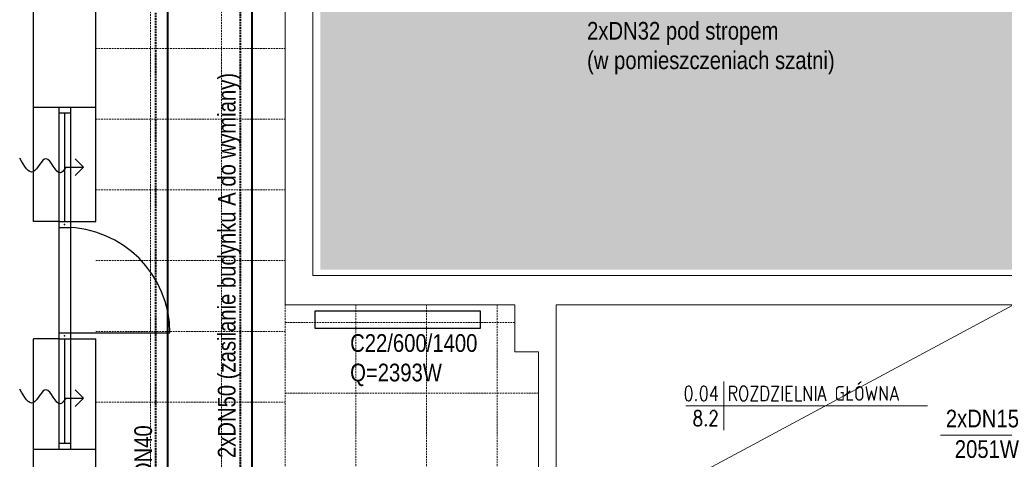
# Model space of a CAD drawing. Header units: millimetres. Extents: x -523 to 1404227, y -783705 to 1038705.
# Tile 85 of 256: x 369718 to 378071, y 127368 to 131096. Entities that reach past the tile are written whole.
import ezdxf
from ezdxf.enums import TextEntityAlignment as Align

# ---------------------------------------------------------------- set-up
doc = ezdxf.new("R2010")
doc.units = ezdxf.units.MM
doc.linetypes.add('DASHED', pattern=[0.75, 0.5, -0.25])
doc.linetypes.add('DASHEDX2', pattern=[1.5, 1, -0.5])
for name, color, linetype, lineweight in [('BA_met', 7, 'Continuous', 18), ('Cienka', 7, 'Continuous', 18), ('mm_CO_opisy', 5, 'Continuous', 9), ('mm_CO_rury', 84, 'Continuous', 40), ('mm_grzejniki', 30, 'Continuous', 30), ('mm_Wentylacja', 5, 'Continuous', 50), ('PG_PRZERYWANE_ŚREDNIE', 1, 'DASHEDX2', 18), ('PG_ŚCIANY_DZIAŁOWE', 3, 'Continuous', 18)]:
    doc.layers.add(name, color=color, linetype=linetype, lineweight=lineweight)
doc.styles.add('ROMANS', font='romans', dxfattribs={"width": 0.7})
doc.styles.get("Standard").update_dxf_attribs({"font": 'arial.ttf'})

# ---------------------------------------------------------------- blocks, each defined once
blk = doc.blocks.new('bikmet')
blk.add_line((0, 1.65), (0, -1.65))
at = {"style": 'ROMANS', "width": 0.8}
blk.add_attdef('NRPOM', text='', height=1, dxfattribs=at).set_placement((-0.333, 0.333), align=Align.RIGHT)
blk.add_attdef('NWAPOM', (0.25, 0.333), '', height=1, dxfattribs=at)
blk.add_attdef('RAREA', text='', height=1.042, dxfattribs=at).set_placement((-0.333, -0.333), align=Align.TOP_RIGHT)
blk.add_attdef('PODLOGA', text='', height=1.042, dxfattribs=at).set_placement((0.25, -0.333), align=Align.TOP_LEFT)
blk = doc.blocks.new('podciecie')
at = {"layer": 'mm_Wentylacja', "color": 142, "lineweight": 30}
for p, q in [((23288, -37590.5), (23280.93, -37583.43)), ((23288, -37575.5), (23288, -37590.5)), ((23288, -37590.5), (23295.07, -37583.43))]:
    blk.add_line(p, q, dxfattribs=at)
blk.add_spline([(23288, -37575.5), (23283.25, -37570.75), (23295.25, -37558.75), (23284.25, -37547.75), (23295.75, -37536.25)], degree=3, dxfattribs=at)

msp = doc.modelspace()

# ---------------------------------------------------------------- hatches: boundary and pattern name
at = {"lineweight": 20}
h = msp.add_hatch(dxfattribs=at)
h.set_pattern_fill('ANGLE', color=252, scale=20, angle=45)
h.set_pattern_definition([(45, (-152930.63, 394561.9), (-98.782817, 98.782817), [101.6, -38.1]), (135, (-152930.63, 394561.9), (-98.782817, -98.782817), [101.6, -38.1])])
h.paths.add_polyline_path([(374344.86, 134462.51), (372268.8, 134462.51), (372268.8, 128976.07), (378653.69, 128976.07), (378652.53, 137967.17), (378142.6, 137960.99), (378143.69, 137960.63), (374344.86, 137910.63)])

# ---------------------------------------------------------------- linework, layer by layer
for p, q in [((371968.69, 138214.84), (371968.69, 128677.39)), ((372203.69, 128927.39), (372203.69, 134534.84))]:
    msp.add_line(p, q, dxfattribs=at)
for p, q in [((370363.69, 129384.06), (370363.69, 134897.39)), ((369833.69, 129384.06), (369833.69, 134427.39)), ((370363.69, 130352.39), (369833.69, 130352.39)), ((370048.69, 130352.39), (370048.69, 129334.06)), ((370148.69, 130352.39), (370148.69, 129332.66)), ((370148.69, 130302.39), (370048.69, 130302.39)), ((370098.69, 130302.39), (370098.69, 129384.06)), ((370048.69, 129384.06), (369833.69, 129384.06)), ((370048.69, 129384.06), (370148.69, 129384.06)), ((370048.69, 129334.06), (370148.69, 129334.06)), ((370048.69, 129334.06), (370048.69, 128440.72)), ((370148.69, 129384.06), (370363.69, 129384.06)), ((370148.69, 129334.06), (370148.69, 128440.72)), ((370048.69, 128440.72), (370048.69, 127452.39)), ((370048.69, 128440.72), (370148.69, 128440.72)), ((370098.69, 128440.72), (370992.03, 128440.72)), ((370148.69, 128440.72), (370148.69, 127452.39)), ((369833.69, 127017.39), (369833.69, 128390.72)), ((370048.69, 128390.72), (369833.69, 128390.72)), ((370048.69, 128390.72), (370148.69, 128390.72)), ((370098.69, 128390.72), (370098.69, 127502.39)), ((370148.69, 128390.72), (370363.69, 128390.72)), ((370363.69, 126547.39), (370363.69, 128390.72)), ((370148.69, 127502.39), (370048.69, 127502.39)), ((370363.69, 127452.39), (369833.69, 127452.39))]:
    msp.add_line(p, q)
msp.add_arc((370098.69, 128440.72), 893.33, 0, 90)
for p in [(370098.69, 129359.06), (370098.69, 129359.06), (370098.69, 129359.06), (370098.69, 129359.06), (370098.69, 128415.72), (370098.69, 128415.72), (370098.69, 128415.72), (370098.69, 128415.72)]:
    msp.add_point(p)
at = {"layer": 'BA_met', "color": 18}
msp.add_lwpolyline([(375369.39, 127822.4), (377419.7, 127822.4)], dxfattribs=at)
at = {"layer": 'Cienka'}
msp.add_line((374268.69, 126597.39), (378148.69, 128677.39), dxfattribs=at)
at = {"layer": 'mm_CO_opisy'}
msp.add_line((378228.7, 127572.68), (377528.7, 127572.68), dxfattribs=at)
at = {"layer": 'mm_CO_rury', "linetype": 'DASHED', "ltscale": 30}
msp.add_line((370873.35, 125491.16), (370873.35, 148294.57), dxfattribs=at)
at = {"layer": 'mm_CO_rury'}
msp.add_line((370973.35, 125591.16), (370973.35, 148217.25), dxfattribs=at)
at = {"layer": 'mm_CO_rury', "color": 215}
msp.add_line((371690.34, 126032.37), (371690.34, 148251.3), dxfattribs=at)
at = {"layer": 'mm_CO_rury', "color": 215, "linetype": 'DASHED', "ltscale": 30}
msp.add_line((371590.34, 125932.37), (371590.34, 148124.72), dxfattribs=at)
at = {"layer": 'mm_grzejniki', "lineweight": 30}
msp.add_lwpolyline([(372223.78, 128627.39), (373623.78, 128627.39), (373623.78, 128477.39), (372223.78, 128477.39)], close=True, dxfattribs=at)
at = {"layer": 'PG_PRZERYWANE_ŚREDNIE', "color": 251, "lineweight": 15, "ltscale": 15}
for p, q in [((370828.69, 147297.39), (370828.69, 120997.39)), ((371428.69, 147297.39), (371428.69, 120997.39)), ((370363.69, 130852.39), (371968.69, 130852.39)), ((370363.69, 130252.39), (371968.69, 130252.39)), ((370363.69, 129652.39), (371968.69, 129652.39)), ((370363.69, 129052.39), (371968.69, 129052.39)), ((370363.69, 128452.39), (371968.69, 128452.39)), ((370363.69, 127852.39), (371968.69, 127852.39))]:
    msp.add_line(p, q, dxfattribs=at)
at = {"layer": 'PG_PRZERYWANE_ŚREDNIE', "color": 9, "lineweight": 15, "ltscale": 15}
for p, q in [((371968.69, 128677.39), (371968.69, 125207.39)), ((372568.69, 128677.39), (372568.69, 125207.39)), ((373168.69, 128677.39), (373168.69, 125207.39)), ((373768.69, 128677.39), (373768.69, 125207.39)), ((371968.69, 128527.39), (373919.97, 128527.39)), ((371968.69, 127927.39), (374118.69, 127927.39))]:
    msp.add_line(p, q, dxfattribs=at)
at = {"layer": 'PG_ŚCIANY_DZIAŁOWE', "color": 18}
for p, q in [((378653.69, 128927.39), (372203.69, 128927.39)), ((371968.69, 128677.39), (373919.97, 128677.39)), ((373919.97, 128677.39), (373919.97, 128279.86)), ((378148.69, 128677.39), (374268.69, 128677.39)), ((374268.69, 126597.39), (374268.69, 128677.39)), ((373919.97, 128279.86), (374118.69, 128279.86)), ((374118.69, 128279.86), (374118.69, 126447.39))]:
    msp.add_line(p, q, dxfattribs=at)

# ---------------------------------------------------------------- block references
at = {"layer": 'BA_met', "color": 18, "xscale": 125, "yscale": 125, "zscale": 125}
msp.add_blockref('bikmet', (375691.47, 127822.4), dxfattribs=at).add_auto_attribs({'NRPOM': '0.04', 'NWAPOM': 'ROZDZIELNIA GŁÓWNA', 'RAREA': '8.2'})
at = {"layer": 'mm_Wentylacja', "color": 2, "lineweight": 30, "xscale": 10, "yscale": 10, "zscale": 10, "rotation": 90}
for p in [(-5644.82, -103036.09), (-5644.82, -104994.57)]:
    msp.add_blockref('podciecie', p, dxfattribs=at)

# ---------------------------------------------------------------- texts
at = {"layer": 'mm_CO_opisy', "char_height": 150}
for s, width, gutter_width, heights, insert, attachment_point in [('{\\fArial Narrow|b0|i0|c238|p34;2xDN32 pod stropem\\P(w pomieszczeniach szatni)}', 2438.3881, 1763.67, [515.09], (374531.53, 131076.94), 1), ('{\\fArial Narrow|b0|i0|c238|p34;C22/600/1400\\PQ=2393W}', 1362.1826, 0, [731.29], (372521.39, 128428.91), 1), ('{\\fArial Narrow|b0|i0|c238|p34;2xDN15}', 396.329, 10, [210.66], (378195.83, 127788.35), 3), ('{\\fArial Narrow|b0|i0|c238|p34;2051W}', 396.329, 10, [210.66], (378195.83, 127529.56), 3)]:
    msp.add_mtext_dynamic_manual_height_columns(s, width=width, gutter_width=gutter_width, heights=heights, dxfattribs=dict(at, insert=insert, attachment_point=attachment_point))
at = {"layer": 'mm_CO_opisy', "char_height": 150, "attachment_point": 1, "rotation": 90}
for s, width, gutter_width, heights, insert in [('{\\fArial Narrow|b0|i0|c238|p34;2xDN50 (zasilanie budynku A do wymiany)}', 3941.6109, 1020.7, [612.87], (371398.82, 127378.23)), ('{\\fArial Narrow|b0|i0|c238|p34;2xDN40}', 396.329, 10, [210.66], (370690.34, 127035.66))]:
    msp.add_mtext_dynamic_manual_height_columns(s, width=width, gutter_width=gutter_width, heights=heights, dxfattribs=dict(at, insert=insert))

doc.saveas('drawing.dxf')
